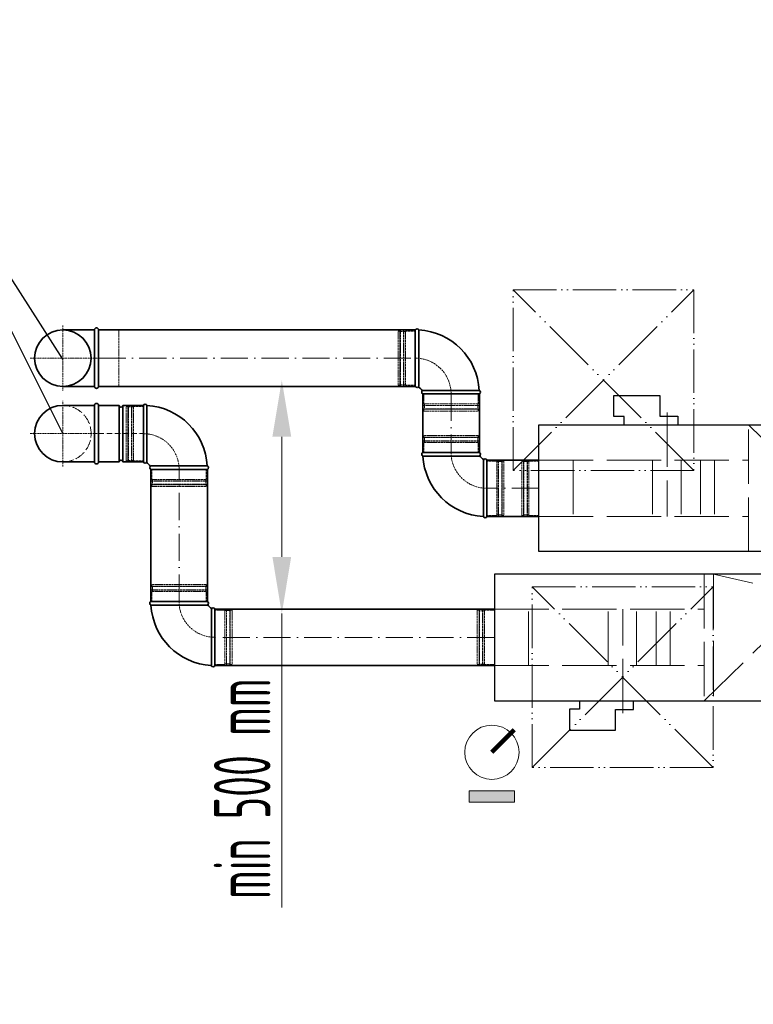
# Model space of a CAD drawing. Header units: millimetres. Extents: x -20688 to 44066, y -7315 to 67290.
# Tile 7 of 75: x 5774 to 7396, y 15628 to 17805. Entities that reach past the tile are written whole.
import ezdxf

# ---------------------------------------------------------------- set-up
doc = ezdxf.new("R2010")
doc.units = ezdxf.units.MM
for name, pattern in [('ACAD_ISO02W100', [15, 12, -3]), ('ACAD_ISO05W100', [33, 24, -3, 0, -3, 0, -3]), ('ACAD_ISO10W100', [18, 12, -3, 0, -3]), ('phl_thick', [0])]:
    doc.linetypes.add(name, pattern=pattern)
for name, color, linetype, lineweight in [('UT_KOTY - DIMENZE', 7, 'Continuous', 5), ('VZT_01 SUP (PŘÍVOD) - OBRYS', 5, 'Continuous', 35), ('VZT_02 SUP (PŘÍVOD) - OSA', 5, 'ACAD_ISO10W100', 5), ('VZT_05 ETA (ODVOD) - OBRYS', 6, 'Continuous', 35), ('VZT_06 ETA (ODVOD) - OSA', 6, 'ACAD_ISO10W100', 5), ('VZT_08 ETA (ODVOD) - SKRYTÉ', 6, 'ACAD_ISO02W100', 5), ('VZT_21 ZAŘÍZENÍ - OBRYS', 1, 'Continuous', 30), ('VZT_22 ZAŘÍZENÍ - DETAIL', 8, 'Continuous', 5), ('VZT_60_KOTY - DIMENZE', 7, 'Continuous', 5), ('VZT_KOTY - DIMENZE', 7, 'Continuous', 5), ('VZT_POPIS - OBECNE', 7, 'Continuous', 5), ('VZT_POŽADAVKY NA STAVBU - PODHLEDY', 4, 'ACAD_ISO05W100', 5)]:
    doc.layers.add(name, color=color, linetype=linetype, lineweight=lineweight)
doc.layers.add('VZT_03 SUP (PŘÍVOD) - NETISK', color=8, linetype='ACAD_ISO02W100', lineweight=5, plot=False)
doc.layers.add('VZT_07 ETA (ODVOD) - NETISK', color=8, linetype='ACAD_ISO02W100', lineweight=5, plot=False)
doc.styles.add('EVORA_125', font='isocp.shx', dxfattribs={"width": 0.6, "height": 125})
doc.styles.add('ISOCP 2.5', font='isocp.shx', dxfattribs={"width": 0.6, "height": 2.5})

msp = doc.modelspace()

# ---------------------------------------------------------------- hatches: boundary and pattern name
at = {"layer": 'VZT_POPIS - OBECNE'}
h = msp.add_hatch(color=256, dxfattribs=at)
h.dxf.hatch_style = 1
h.paths.add_polyline_path([(6868, 16075.2), (6768, 16075.2), (6768, 16100.2), (6868, 16100.2)])

# ---------------------------------------------------------------- linework, layer by layer
msp.add_circle((5869.5, 17056.7), 62.5)
at = {"layer": 'UT_KOTY - DIMENZE'}
for p, q in [((6353.6, 16883), (6353.6, 16617.3)), ((6353.6, 16492.3), (6353.6, 15842.1))]:
    msp.add_line(p, q, dxfattribs=at)
for points in [[(6332.8, 16883), (6374.4, 16883), (6353.6, 17008)], [(6332.8, 16617.3), (6374.4, 16617.3), (6353.6, 16492.3)]]:
    msp.add_solid(points, dxfattribs=at)
at = {"layer": 'VZT_01 SUP (PŘÍVOD) - OBRYS'}
for p, q in [((6648.8, 16994.2), (6648.8, 17119.2)), ((6656.5, 16994.2), (6656.5, 17119.2)), ((6665.3, 16985.3), (6790.3, 16985.3)), ((6665.3, 16977.7), (6790.3, 16977.7)), ((6790.3, 16847.9), (6665.3, 16847.9)), ((6790.3, 16840.2), (6665.3, 16840.2)), ((6799.2, 16831.4), (6799.2, 16706.4)), ((6806.8, 16831.4), (6806.8, 16706.4))]:
    msp.add_line(p, q, dxfattribs=at)
for points in [[(5939.5, 17119.2), (5869.5, 17119.2)], [(5939.5, 17119.2), (5939.5, 16994.2)], [(5948.5, 17119.2), (5948.5, 16994.2)], [(6648.8, 17119.2), (5948.5, 17119.2)], [(5939.5, 16994.2), (5869.5, 16994.2)], [(6648.8, 16994.2), (5948.5, 16994.2)], [(6665.3, 16847.9), (6665.3, 16977.7)], [(6790.3, 16847.9), (6790.3, 16977.7)], [(6806.8, 16831.4), (6922, 16831.4)], [(6806.8, 16706.4), (6922, 16706.4)]]:
    msp.add_lwpolyline(points, dxfattribs=at)
msp.add_circle((5869.5, 17056.7), 62.5, dxfattribs=at)
for centre, radius, start, end in [((5869.5, 17056.7), 62.5, 90, 270), ((5869.5, 17056.7), 62.5, 270, 90), ((5944, 17119.2), 4.5, 0, 180), ((6652.7, 17117.5), 4.17, 20.3309, 156.5322), ((6648.8, 16977.7), 141.5, 3.1369, 86.8631), ((5944, 16994.2), 4.5, 180, 0), ((6652.7, 16995.8), 4.17, 203.4678, 336.5322), ((6648.8, 16977.7), 16.5, 23.8093, 66.1907), ((6667, 16981.5), 4.17, 113.4678, 246.5322), ((6788.7, 16981.5), 4.17, 293.4678, 69.6691), ((6667, 16844.1), 4.17, 113.4678, 249.6691), ((6806.8, 16847.9), 141.5, 183.1369, 266.8631), ((6788.7, 16844.1), 4.17, 293.4678, 66.5322), ((6806.8, 16847.9), 16.5, 203.8093, 246.1907), ((6803, 16829.7), 4.17, 23.4678, 156.5322), ((6803, 16708.1), 4.17, 200.3309, 336.5322)]:
    msp.add_arc(centre, radius, start, end, dxfattribs=at)
at = {"layer": 'VZT_02 SUP (PŘÍVOD) - OSA', "ltscale": 0.3}
for points in [[(5869.5, 17129.2), (5869.5, 17056.7)], [(5797, 17056.7), (5869.5, 17056.7)], [(5869.5, 17056.7), (5948.5, 17056.7)], [(5869.5, 17056.7), (5869.5, 16984.2)]]:
    msp.add_lwpolyline(points, dxfattribs=at)
at = {"layer": 'VZT_02 SUP (PŘÍVOD) - OSA', "ltscale": 5}
for points in [[(5948.5, 17056.7), (6648.8, 17056.7)], [(6727.8, 16977.7), (6727.8, 16847.9)], [(6922, 16768.9), (6806.8, 16768.9)]]:
    msp.add_lwpolyline(points, dxfattribs=at)
at = {"layer": 'VZT_02 SUP (PŘÍVOD) - OSA', "ltscale": 0.3}
for points in [[(6648.8, 17056.7), (6648.8, 17056.7, -0.414214), (6727.8, 16977.7), (6727.8, 16977.7)], [(6806.8, 16768.9), (6806.8, 16768.9, -0.414214), (6727.8, 16847.9), (6727.8, 16847.9)]]:
    msp.add_lwpolyline(points, format="xyb", dxfattribs=at)
at = {"layer": 'VZT_03 SUP (PŘÍVOD) - NETISK', "ltscale": 0.4}
for p, q in [((6610.8, 16996.7), (6610.8, 17116.7)), ((6610.8, 17116.7), (6614.8, 17116.7)), ((6614.8, 16996.7), (6614.8, 17116.7)), ((6614.8, 17115.7), (6615.3, 17115.7)), ((6615.3, 16995.7), (6615.3, 17117.7)), ((6615.3, 17117.7), (6615.8, 17117.7)), ((6615.8, 16995.7), (6615.8, 17117.7)), ((6615.8, 17115.7), (6622.8, 17115.7)), ((6622.8, 16995.7), (6622.8, 17117.7)), ((6622.8, 17117.7), (6623.3, 17117.7)), ((6623.3, 16995.7), (6623.3, 17117.7)), ((6623.3, 17115.7), (6626.8, 17115.7)), ((6626.8, 16996.7), (6626.8, 17116.7)), ((6626.8, 17116.7), (6648.8, 17116.7)), ((6610.8, 16996.7), (6614.8, 16996.7)), ((6614.8, 16997.7), (6615.3, 16997.7)), ((6615.3, 16995.7), (6615.8, 16995.7)), ((6615.8, 16997.7), (6622.8, 16997.7)), ((6622.8, 16995.7), (6623.3, 16995.7)), ((6623.3, 16997.7), (6626.8, 16997.7)), ((6626.8, 16996.7), (6648.8, 16996.7)), ((6667.8, 16977.7), (6667.8, 16955.7)), ((6787.8, 16977.7), (6787.8, 16955.7)), ((6666.8, 16952.2), (6788.8, 16952.2)), ((6666.8, 16952.2), (6666.8, 16951.7)), ((6666.8, 16951.7), (6788.8, 16951.7)), ((6666.8, 16944.7), (6788.8, 16944.7)), ((6666.8, 16944.7), (6666.8, 16944.2)), ((6666.8, 16944.2), (6788.8, 16944.2)), ((6667.8, 16955.7), (6787.8, 16955.7)), ((6667.8, 16943.7), (6787.8, 16943.7)), ((6667.8, 16943.7), (6667.8, 16939.7)), ((6667.8, 16939.7), (6787.8, 16939.7)), ((6668.8, 16955.7), (6668.8, 16952.2)), ((6668.8, 16951.7), (6668.8, 16944.7)), ((6668.8, 16944.2), (6668.8, 16943.7)), ((6786.8, 16955.7), (6786.8, 16952.2)), ((6786.8, 16951.7), (6786.8, 16944.7)), ((6786.8, 16944.2), (6786.8, 16943.7)), ((6787.8, 16943.7), (6787.8, 16939.7)), ((6788.8, 16952.2), (6788.8, 16951.7)), ((6788.8, 16944.7), (6788.8, 16944.2)), ((6788.8, 16881.4), (6666.8, 16881.4)), ((6666.8, 16880.9), (6666.8, 16881.4)), ((6788.8, 16880.9), (6666.8, 16880.9)), ((6788.8, 16873.9), (6666.8, 16873.9)), ((6666.8, 16873.4), (6666.8, 16873.9)), ((6788.8, 16873.4), (6666.8, 16873.4)), ((6787.8, 16885.9), (6667.8, 16885.9)), ((6667.8, 16881.9), (6667.8, 16885.9)), ((6787.8, 16881.9), (6667.8, 16881.9)), ((6668.8, 16881.4), (6668.8, 16881.9)), ((6668.8, 16873.9), (6668.8, 16880.9)), ((6668.8, 16869.9), (6668.8, 16873.4)), ((6786.8, 16881.4), (6786.8, 16881.9)), ((6786.8, 16873.9), (6786.8, 16880.9)), ((6786.8, 16869.9), (6786.8, 16873.4)), ((6787.8, 16881.9), (6787.8, 16885.9)), ((6788.8, 16880.9), (6788.8, 16881.4)), ((6788.8, 16873.4), (6788.8, 16873.9)), ((6787.8, 16869.9), (6667.8, 16869.9)), ((6667.8, 16847.9), (6667.8, 16869.9)), ((6787.8, 16847.9), (6787.8, 16869.9)), ((6832.3, 16829.9), (6832.3, 16707.9)), ((6832.8, 16829.9), (6832.3, 16829.9)), ((6832.8, 16829.9), (6832.8, 16707.9)), ((6839.8, 16829.9), (6839.8, 16707.9)), ((6840.3, 16829.9), (6839.8, 16829.9)), ((6840.3, 16829.9), (6840.3, 16707.9)), ((6828.8, 16828.9), (6806.8, 16828.9)), ((6828.8, 16828.9), (6828.8, 16708.9)), ((6832.3, 16827.9), (6828.8, 16827.9)), ((6839.8, 16827.9), (6832.8, 16827.9)), ((6840.8, 16827.9), (6840.3, 16827.9)), ((6840.8, 16828.9), (6840.8, 16708.9)), ((6844.8, 16828.9), (6840.8, 16828.9)), ((6844.8, 16828.9), (6844.8, 16708.9)), ((6828.8, 16708.9), (6806.8, 16708.9)), ((6832.3, 16709.9), (6828.8, 16709.9)), ((6832.8, 16707.9), (6832.3, 16707.9)), ((6839.8, 16709.9), (6832.8, 16709.9)), ((6840.3, 16707.9), (6839.8, 16707.9)), ((6840.8, 16709.9), (6840.3, 16709.9)), ((6844.8, 16708.9), (6840.8, 16708.9))]:
    msp.add_line(p, q, dxfattribs=at)
msp.add_lwpolyline([(5948.5, 17119.2), (5993.5, 17119.2), (5993.5, 16994.2), (5948.5, 16994.2)], dxfattribs=at)
at = {"layer": 'VZT_05 ETA (ODVOD) - OBRYS'}
for p, q in [((5948.5, 16827.2), (5948.5, 16952.2)), ((5948.5, 16952.2), (5994, 16952.2)), ((5994, 16827.2), (5994, 16952.2)), ((6002, 16827.2), (6002, 16952.2)), ((6002, 16952.2), (6047.5, 16952.2)), ((6047.5, 16827.2), (6047.5, 16952.2)), ((6047.5, 16827.2), (6047.5, 16952.2)), ((6055.2, 16827.2), (6055.2, 16952.2)), ((5948.5, 16827.2), (5994, 16827.2)), ((6002, 16827.2), (6047.5, 16827.2)), ((6064, 16818.3), (6189, 16818.3)), ((6064, 16810.7), (6189, 16810.7)), ((6189, 16518.4), (6064, 16518.4)), ((6189, 16510.8), (6064, 16510.8)), ((6197.9, 16501.9), (6197.9, 16376.9)), ((6205.5, 16501.9), (6205.5, 16376.9))]:
    msp.add_line(p, q, dxfattribs=at)
for points in [[(5939.5, 16952.2), (5869.5, 16952.2)], [(5939.5, 16827.2), (5939.5, 16952.2)], [(5948.5, 16827.2), (5948.5, 16952.2)], [(5939.5, 16827.2), (5869.5, 16827.2)], [(6064, 16810.7), (6064, 16518.4)], [(6189, 16810.7), (6189, 16518.4)], [(6205.5, 16501.7), (6823.6, 16501.7)], [(6205.5, 16376.7), (6823.6, 16376.7)]]:
    msp.add_lwpolyline(points, dxfattribs=at)
for centre, radius, start, end in [((5869.5, 16889.7), 62.5, 90, 270), ((5944, 16952.2), 4.5, 0, 180), ((5998, 16952.2), 4, 180, 0), ((6051.3, 16950.5), 4.17, 20.3309, 156.5322), ((6047.5, 16810.7), 141.5, 3.1369, 86.8631), ((5998, 16827.2), 4, 0, 180), ((5944, 16827.2), 4.5, 180, 0), ((6051.3, 16828.8), 4.17, 203.4678, 336.5322), ((6047.5, 16810.7), 16.5, 23.8093, 66.1907), ((6065.7, 16814.5), 4.17, 113.4678, 246.5322), ((6187.4, 16814.5), 4.17, 293.4678, 69.6691), ((6065.7, 16514.6), 4.17, 113.4678, 249.6691), ((6205.5, 16518.4), 141.5, 183.1369, 266.8631), ((6187.4, 16514.6), 4.17, 293.4678, 66.5322), ((6205.5, 16518.4), 16.5, 203.8093, 246.1907), ((6201.7, 16500.3), 4.17, 23.4678, 156.5322), ((6201.7, 16378.6), 4.17, 200.3309, 336.5322)]:
    msp.add_arc(centre, radius, start, end, dxfattribs=at)
at = {"layer": 'VZT_06 ETA (ODVOD) - OSA', "ltscale": 0.3}
for points in [[(5869.5, 16889.7), (5869.5, 16962.2)], [(5797, 16889.7), (5869.5, 16889.7)], [(5869.5, 16889.7), (5948.5, 16889.7)], [(5869.5, 16817.2), (5869.5, 16889.7)]]:
    msp.add_lwpolyline(points, dxfattribs=at)
at = {"layer": 'VZT_06 ETA (ODVOD) - OSA'}
msp.add_lwpolyline([(5948.5, 16889.7), (6047.5, 16889.7)], dxfattribs=at)
at = {"layer": 'VZT_06 ETA (ODVOD) - OSA', "ltscale": 0.3}
for points in [[(6047.5, 16889.7), (6047.5, 16889.7, -0.414214), (6126.5, 16810.7), (6126.5, 16810.7)], [(6205.5, 16439.4), (6205.5, 16439.4, -0.414214), (6126.5, 16518.4), (6126.5, 16518.4)]]:
    msp.add_lwpolyline(points, format="xyb", dxfattribs=at)
at = {"layer": 'VZT_06 ETA (ODVOD) - OSA', "ltscale": 5}
for points in [[(6126.5, 16518.4), (6126.5, 16810.7)], [(6823.6, 16439.2), (6205.5, 16439.2)]]:
    msp.add_lwpolyline(points, dxfattribs=at)
at = {"layer": 'VZT_07 ETA (ODVOD) - NETISK', "ltscale": 0.4}
for p, q in [((6009.5, 16829.7), (6009.5, 16949.7)), ((6009.5, 16949.7), (6013.5, 16949.7)), ((6013.5, 16829.7), (6013.5, 16949.7)), ((6013.5, 16948.7), (6014, 16948.7)), ((6014, 16828.7), (6014, 16950.7)), ((6014, 16950.7), (6014.5, 16950.7)), ((6014.5, 16828.7), (6014.5, 16950.7)), ((6014.5, 16948.7), (6021.5, 16948.7)), ((6021.5, 16828.7), (6021.5, 16950.7)), ((6021.5, 16950.7), (6022, 16950.7)), ((6022, 16828.7), (6022, 16950.7)), ((6022, 16948.7), (6025.5, 16948.7)), ((6025.5, 16829.7), (6025.5, 16949.7)), ((6025.5, 16949.7), (6047.5, 16949.7)), ((6009.5, 16829.7), (6013.5, 16829.7)), ((6013.5, 16830.7), (6014, 16830.7)), ((6014.5, 16830.7), (6021.5, 16830.7)), ((6022, 16830.7), (6025.5, 16830.7)), ((6025.5, 16829.7), (6047.5, 16829.7)), ((6888.5, 16707.9), (6888.5, 16829.9)), ((6889, 16829.9), (6888.5, 16829.9)), ((6889, 16707.9), (6889, 16829.9)), ((6896, 16707.9), (6896, 16829.9)), ((6896.5, 16829.9), (6896, 16829.9)), ((6896.5, 16707.9), (6896.5, 16829.9)), ((6014, 16828.7), (6014.5, 16828.7)), ((6021.5, 16828.7), (6022, 16828.7)), ((6066.5, 16810.7), (6066.5, 16788.7)), ((6186.5, 16810.7), (6186.5, 16788.7)), ((6884, 16708.9), (6884, 16828.9)), ((6888, 16828.9), (6884, 16828.9)), ((6888, 16708.9), (6888, 16828.9)), ((6888.5, 16827.9), (6888, 16827.9)), ((6896, 16827.9), (6889, 16827.9)), ((6900, 16827.9), (6896.5, 16827.9)), ((6900, 16708.9), (6900, 16828.9)), ((6922, 16828.9), (6900, 16828.9)), ((6066.5, 16788.7), (6186.5, 16788.7)), ((6067.5, 16788.7), (6067.5, 16785.2)), ((6185.5, 16788.7), (6185.5, 16785.2)), ((6065.5, 16785.2), (6187.5, 16785.2)), ((6065.5, 16785.2), (6065.5, 16784.7)), ((6065.5, 16784.7), (6187.5, 16784.7)), ((6065.5, 16777.7), (6187.5, 16777.7)), ((6065.5, 16777.7), (6065.5, 16777.2)), ((6065.5, 16777.2), (6187.5, 16777.2)), ((6066.5, 16776.7), (6186.5, 16776.7)), ((6066.5, 16776.7), (6066.5, 16772.7)), ((6066.5, 16772.7), (6186.5, 16772.7)), ((6067.5, 16784.7), (6067.5, 16777.7)), ((6067.5, 16777.2), (6067.5, 16776.7)), ((6185.5, 16784.7), (6185.5, 16777.7)), ((6185.5, 16777.2), (6185.5, 16776.7)), ((6186.5, 16776.7), (6186.5, 16772.7)), ((6187.5, 16785.2), (6187.5, 16784.7)), ((6187.5, 16777.7), (6187.5, 16777.2)), ((6888, 16708.9), (6884, 16708.9)), ((6888.5, 16709.9), (6888, 16709.9)), ((6889, 16707.9), (6888.5, 16707.9)), ((6896, 16709.9), (6889, 16709.9)), ((6896.5, 16707.9), (6896, 16707.9)), ((6900, 16709.9), (6896.5, 16709.9)), ((6922, 16708.9), (6900, 16708.9)), ((6187.5, 16551.9), (6065.5, 16551.9)), ((6065.5, 16551.4), (6065.5, 16551.9)), ((6187.5, 16551.4), (6065.5, 16551.4)), ((6186.5, 16556.4), (6066.5, 16556.4)), ((6066.5, 16552.4), (6066.5, 16556.4)), ((6186.5, 16552.4), (6066.5, 16552.4)), ((6067.5, 16551.9), (6067.5, 16552.4)), ((6067.5, 16544.4), (6067.5, 16551.4)), ((6185.5, 16551.9), (6185.5, 16552.4)), ((6185.5, 16544.4), (6185.5, 16551.4)), ((6186.5, 16552.4), (6186.5, 16556.4)), ((6187.5, 16551.4), (6187.5, 16551.9)), ((6187.5, 16544.4), (6065.5, 16544.4)), ((6065.5, 16543.9), (6065.5, 16544.4)), ((6187.5, 16543.9), (6065.5, 16543.9)), ((6186.5, 16540.4), (6066.5, 16540.4)), ((6066.5, 16518.4), (6066.5, 16540.4)), ((6067.5, 16540.4), (6067.5, 16543.9)), ((6185.5, 16540.4), (6185.5, 16543.9)), ((6186.5, 16518.4), (6186.5, 16540.4)), ((6187.5, 16543.9), (6187.5, 16544.4)), ((6227.5, 16499.4), (6205.5, 16499.4)), ((6227.5, 16499.4), (6227.5, 16379.4)), ((6231, 16498.4), (6227.5, 16498.4)), ((6231, 16500.4), (6231, 16378.4)), ((6231.5, 16500.4), (6231, 16500.4)), ((6231.5, 16500.4), (6231.5, 16378.4)), ((6238.5, 16498.4), (6231.5, 16498.4)), ((6238.5, 16500.4), (6238.5, 16378.4)), ((6239, 16500.4), (6238.5, 16500.4)), ((6239, 16500.4), (6239, 16378.4)), ((6239.5, 16498.4), (6239, 16498.4)), ((6239.5, 16499.4), (6239.5, 16379.4)), ((6243.5, 16499.4), (6239.5, 16499.4)), ((6243.5, 16499.4), (6243.5, 16379.4)), ((6785.6, 16499.2), (6785.6, 16379.2)), ((6789.6, 16499.2), (6785.6, 16499.2)), ((6789.6, 16499.2), (6789.6, 16379.2)), ((6790.1, 16498.2), (6789.6, 16498.2)), ((6790.1, 16500.2), (6790.1, 16378.2)), ((6790.6, 16500.2), (6790.1, 16500.2)), ((6790.6, 16500.2), (6790.6, 16378.2)), ((6797.6, 16498.2), (6790.6, 16498.2)), ((6797.6, 16500.2), (6797.6, 16378.2)), ((6798.1, 16500.2), (6797.6, 16500.2)), ((6798.1, 16500.2), (6798.1, 16378.2)), ((6801.6, 16498.2), (6798.1, 16498.2)), ((6801.6, 16499.2), (6801.6, 16379.2)), ((6823.6, 16499.2), (6801.6, 16499.2)), ((6227.5, 16379.4), (6205.5, 16379.4)), ((6231, 16380.4), (6227.5, 16380.4)), ((6231.5, 16378.4), (6231, 16378.4)), ((6238.5, 16380.4), (6231.5, 16380.4)), ((6239, 16378.4), (6238.5, 16378.4)), ((6239.5, 16380.4), (6239, 16380.4)), ((6243.5, 16379.4), (6239.5, 16379.4)), ((6789.6, 16379.2), (6785.6, 16379.2)), ((6790.1, 16380.2), (6789.6, 16380.2)), ((6790.6, 16378.2), (6790.1, 16378.2)), ((6797.6, 16380.2), (6790.6, 16380.2)), ((6798.1, 16378.2), (6797.6, 16378.2)), ((6801.6, 16380.2), (6798.1, 16380.2)), ((6823.6, 16379.2), (6801.6, 16379.2))]:
    msp.add_line(p, q, dxfattribs=at)
msp.add_lwpolyline([(5948.5, 16827.2), (5993.5, 16827.2), (5993.5, 16952.2), (5948.5, 16952.2)], dxfattribs=at)
at = {"layer": 'VZT_08 ETA (ODVOD) - SKRYTÉ', "ltscale": 2}
msp.add_arc((5869.5, 16889.7), 62.5, 270, 90, dxfattribs=at)
at = {"layer": 'VZT_21 ZAŘÍZENÍ - OBRYS'}
for points in [[(7110.3, 16908.9), (7110.3, 16927.5), (7087.8, 16927.5), (7087.8, 16974.1), (7189.4, 16974.1), (7189.4, 16928.7), (7229.4, 16928.7), (7229.4, 16908.9)], [(7011.9, 16299.2), (7011.9, 16280.6), (6989.5, 16280.6), (6989.5, 16234), (7091.1, 16234), (7091.1, 16279.4), (7131, 16279.4), (7131, 16299.2)]]:
    msp.add_lwpolyline(points, dxfattribs=at)
for points in [[(8422, 16628.9), (6922, 16628.9), (6922, 16908.9), (8422, 16908.9)], [(8323.6, 16579.2), (6823.6, 16579.2), (6823.6, 16299.2), (8323.6, 16299.2)]]:
    msp.add_lwpolyline(points, close=True, dxfattribs=at)
at = {"layer": 'VZT_22 ZAŘÍZENÍ - DETAIL', "linetype": 'ACAD_ISO02W100', "lineweight": 5, "ltscale": 10}
for points in [[(7205.5, 16936.5), (7205.5, 16706.4)], [(7385.7, 16628.9), (7385.7, 16908.9)], [(7385.7, 16908.9), (7580.4, 16718.8), (8398, 16908.9)], [(6922, 16831.4), (7385.7, 16831.4)], [(6997.4, 16831.4), (6997.4, 16706.4)], [(7173.1, 16831.4), (7173.1, 16706.4)], [(7236.4, 16831.4), (7236.4, 16706.4)], [(7279.4, 16831.4), (7279.4, 16706.4)], [(7310.2, 16831.4), (7310.2, 16706.4)], [(6922, 16706.4), (7385.7, 16706.4)], [(7287.4, 16579.2), (7287.4, 16299.2)], [(8323.6, 16579.2), (8126.2, 16392), (7307.9, 16579.2)], [(7307.9, 16579.2), (7307.9, 16299.2)], [(6823.6, 16501.7), (7287.4, 16501.7)], [(6899, 16376.7), (6899, 16501.7)], [(7074.8, 16376.7), (7074.8, 16501.7)], [(7107.2, 16271.6), (7107.2, 16501.7)], [(7138.1, 16376.7), (7138.1, 16501.7)], [(7181.1, 16376.7), (7181.1, 16501.7)], [(7211.9, 16376.7), (7211.9, 16501.7)], [(7287.4, 16299.2), (7482, 16489.2), (8299.7, 16299.2)], [(6823.6, 16376.7), (7287.4, 16376.7)]]:
    msp.add_lwpolyline(points, dxfattribs=at)
at = {"layer": 'VZT_60_KOTY - DIMENZE', "linetype": 'ByBlock', "lineweight": -2}
for points in [[(5869.5, 16889.7), (5489.1, 17649.3)], [(5869.5, 17054.3), (5489.1, 17649.3)]]:
    msp.add_lwpolyline(points, dxfattribs=at)
at = {"layer": 'VZT_KOTY - DIMENZE', "const_width": 10}
msp.add_lwpolyline([(6818, 16185.2), (6867.5, 16234.7)], dxfattribs=at)
at = {"layer": 'VZT_POPIS - OBECNE'}
msp.add_lwpolyline([(6768, 16075.2), (6768, 16100.2), (6868, 16100.2), (6868, 16075.2)], close=True, dxfattribs=at)
msp.add_circle((6818, 16185.2), 60, dxfattribs=at)
at = {"layer": 'VZT_POŽADAVKY NA STAVBU - PODHLEDY', "ltscale": 5}
for p, q in [((6864.8, 16807.9), (7264.8, 17207.9)), ((7264.8, 16807.9), (6864.8, 17207.9)), ((6907.2, 16151.2), (7307.2, 16551.2)), ((7307.2, 16151.2), (6907.2, 16551.2))]:
    msp.add_line(p, q, dxfattribs=at)
at = {"layer": 'VZT_POŽADAVKY NA STAVBU - PODHLEDY', "ltscale": 4}
for p, q in [((6864.8, 16807.9), (6864.8, 17207.9)), ((6864.8, 17207.9), (7264.8, 17207.9)), ((7264.8, 17207.9), (7264.8, 16807.9)), ((7264.8, 16807.9), (6864.8, 16807.9)), ((6907.2, 16151.2), (6907.2, 16551.2)), ((6907.2, 16551.2), (7307.2, 16551.2)), ((7307.2, 16551.2), (7307.2, 16151.2)), ((7307.2, 16151.2), (6907.2, 16151.2))]:
    msp.add_line(p, q, dxfattribs=at)

# ---------------------------------------------------------------- texts
at = {"layer": 'UT_KOTY - DIMENZE', "insert": (6266.1, 16104.7), "char_height": 125, "attachment_point": 5, "rotation": 90, "style": 'ISOCP 2.5'}
msp.add_mtext('min 500 mm', dxfattribs=at)
at = {"layer": 'VZT_60_KOTY - DIMENZE', "linetype": 'phl_thick', "insert": (4801.4, 17799.3), "char_height": 125, "attachment_point": 1, "style": 'EVORA_125'}
msp.add_mtext('%%C125\\POSA 2440 mm', dxfattribs=at)

doc.saveas('drawing.dxf')
